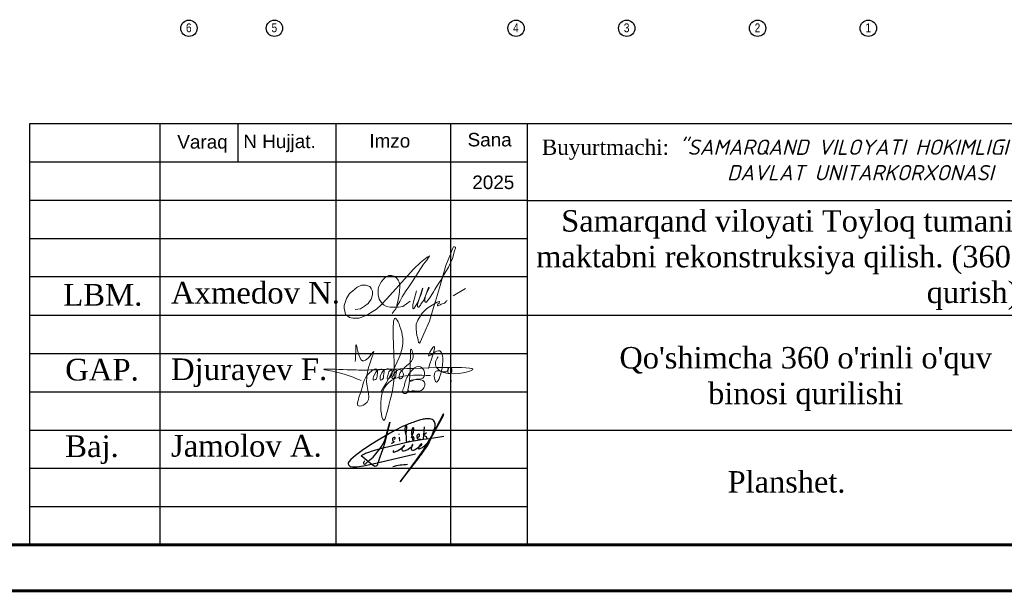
# Model space of a CAD drawing. Header units: millimetres. Extents: x -257011 to 237647566, y 2784933 to 6706507.
# Tile 130 of 256: x 9397534 to 9461863, y 4968392 to 5005802. Entities that reach past the tile are written whole.
import ezdxf

# ---------------------------------------------------------------- set-up
doc = ezdxf.new("R2010")
doc.units = ezdxf.units.MM
doc.header["$LTSCALE"] = 1000
doc.linetypes.add('ACAD_ISO02W100', pattern=[15, 12, -3])
doc.layers.add('(002) Рамка', color=7, linetype='Continuous')
doc.layers.add('PLAN', color=7, linetype='Continuous', lineweight=40)
doc.layers.add('Ф А С А Д', color=250, linetype='Continuous', lineweight=15)
doc.styles.add('arial', font='arial.ttf', dxfattribs={"height": 300})
doc.styles.add('Roman', font='romans')
doc.styles.get("Standard").update_dxf_attribs({"font": 'ARIALN.TTF'})
doc.styles.add('WMF-Times New Roman0', font='times.ttf')

# ---------------------------------------------------------------- blocks, each defined once
blk = doc.blocks.new('rthtrh')
at = {"color": 5}
for p, q in [((1363853.6, 521167.3), (1363867.9, 521192.1)), ((1363867.9, 521192.1), (1363888.9, 521218.5)), ((1363888.9, 521218.5), (1363906.8, 521234.2)), ((1363906.8, 521234.2), (1363927.1, 521243.3)), ((1363927.1, 521243.3), (1363940.4, 521249.2)), ((1363940.4, 521249.2), (1363965.2, 521249)), ((1363965.2, 521249), (1363988, 521244.4)), ((1363988, 521244.4), (1364012.9, 521227.4)), ((1364012.9, 521227.4), (1364029.9, 521203.9)), ((1364029.9, 521203.9), (1364039.4, 521185)), ((1364039.4, 521185), (1364046, 521147.4)), ((1363834.4, 521117.6), (1363842.1, 521141)), ((1363834.4, 521086.1), (1363834.4, 521117.6)), ((1363834.4, 521056.5), (1363834.4, 521086.1)), ((1363842.1, 521141), (1363853.6, 521167.3)), ((1364043.9, 521090), (1364037.2, 521043.4)), ((1364046, 521147.4), (1364043.9, 521090)), ((1364567.8, 521050.1), (1364688.9, 521122.5)), ((1363840.3, 521034.8), (1363834.4, 521056.5)), ((1363845.2, 521017.2), (1363840.3, 521034.8)), ((1363864.9, 520990), (1363845.2, 521017.2)), ((1363882.2, 520966.3), (1363864.9, 520990)), ((1364025.5, 520996.8), (1364016.8, 520961.9)), ((1364037.2, 521043.4), (1364025.5, 520996.8)), ((1364147.5, 520999), (1364074.9, 520947.8)), ((1363894.6, 520959.2), (1363882.2, 520966.3)), ((1363917, 520946.3), (1363894.6, 520959.2)), ((1363951.2, 520939.6), (1363917, 520946.3)), ((1363996, 520939.6), (1363951.2, 520939.6)), ((1364033, 520939.6), (1363996, 520939.6)), ((1364016.8, 520961.9), (1364016.1, 520946.2)), ((1364016.1, 520946.2), (1364016.1, 520939.6)), ((1364074.9, 520947.8), (1364033, 520939.6))]:
    blk.add_line(p, q, dxfattribs=at)
for points in [[(1364210.4, 521099.6), (1364185.9, 521014.6), (1364172.4, 520967.4), (1364172.4, 520940.4), (1364172.7, 520926.3), (1364179.2, 520925.1), (1364185.4, 520931.2), (1364202.4, 520955.5), (1364218.4, 520983.8), (1364240.1, 521026.6), (1364255.8, 521067.7), (1364271.9, 521125.1), (1364269.3, 521121.8), (1364224.9, 520990.3), (1364220.3, 520961.3), (1364220.3, 520944.2), (1364225.1, 520938.8), (1364232.1, 520938.8), (1364240.6, 520950.4), (1364247.6, 520960.1), (1364253.5, 520968.6), (1364260.3, 520978.3), (1364272.7, 520996.1), (1364280.8, 521007.7), (1364288.4, 521027.1), (1364308.9, 521072.7), (1364315, 521086.3), (1364332.2, 521126), (1364332.2, 521133.7), (1364326.9, 521133.7), (1364313.7, 521096.8), (1364294.4, 521040.5), (1364290.5, 521012.1), (1364292.8, 520996.9), (1364297.5, 520987.5), (1364307.6, 520987.5), (1364315.5, 520998.9), (1364326, 521013.9), (1364343.5, 521036.5), (1364351.5, 521046.7), (1364376.6, 521090.5), (1364388.9, 521112), (1364413.7, 521155.1), (1364449.1, 521203.5), (1364476.1, 521258), (1364522.7, 521331.6), (1364562.7, 521417.3), (1364583.2, 521492.6), (1364590, 521517.2), (1364590, 521526.7), (1364582.7, 521531.8), (1364570.6, 521531.8), (1364561.5, 521512.4), (1364541.3, 521459.3), (1364497.5, 521347.6), (1364433.7, 521130.6), (1364394.6, 520997.8), (1364376.6, 520936.4), (1364336.9, 520801.6), (1364281.8, 520677.8), (1364249.4, 520604.9), (1364237.8, 520588.1), (1364229.7, 520593.7), (1364226, 520614.6), (1364221.9, 520637.9), (1364213.8, 520662.9), (1364205.7, 520724.6), (1364205.7, 520773.6), (1364224, 520814.2), (1364264.7, 520882.6), (1364310.1, 520925.6), (1364363.7, 520958.6), (1364411, 520987.7), (1364431.6, 520996.3), (1364433.6, 520991.5), (1364431.1, 520979.3), (1364418.6, 520969.6), (1364413.7, 520959.6), (1364416.2, 520951.5), (1364422.5, 520951.5), (1364433.7, 520958), (1364443.4, 520963.6), (1364451.8, 520968), (1364473.6, 520975.4), (1364482.6, 520978.5), (1364491.7, 520985.9), (1364498.7, 520996.1), (1364502.6, 521001.8), (1364511.2, 521005.6), (1364511.2, 521005.6)], [(1363608.3, 520918.6), (1363661.4, 520924.1), (1363702.3, 520951.3), (1363737.5, 520974.8), (1363764.9, 521018), (1363780.2, 521059.4), (1363780.2, 521096.1), (1363764.8, 521121.8), (1363752.8, 521141.9), (1363714.4, 521156), (1363670.8, 521156), (1363630.6, 521136.3), (1363582.8, 521097), (1363555, 521074.2), (1363525.3, 521024.6), (1363510.8, 520984.4), (1363500.4, 520955.4), (1363500.4, 520929.7), (1363507.6, 520900.7), (1363515.3, 520869.6), (1363534.9, 520855.3), (1363555.2, 520840.5), (1363586.1, 520831.7), (1363613.1, 520831.7), (1363644.8, 520831.7), (1363675.2, 520843.2), (1363731.7, 520864.5), (1363760.7, 520883.4), (1363816.8, 520920.5), (1363863.4, 520962.8), (1363919.2, 521021.6), (1364178.8, 521311.5), (1364247.3, 521377), (1364282.5, 521404.7), (1364313.5, 521429.1), (1364336.1, 521442.6), (1364310.5, 521400.6), (1364278.5, 521360.7), (1364173.2, 521198.4), (1364133.1, 521138.6), (1364109.5, 521102.5), (1364087.4, 521068.5), (1364068.9, 521040.1), (1364046.7, 520994.9), (1364019.4, 520953.6), (1364006.9, 520925.2), (1363989.6, 520903.4), (1363970.2, 520879.1)]]:
    blk.add_lwpolyline(points, dxfattribs=at)
blk = doc.blocks.new('rgsxhy')
at = {"color": 5, "lineweight": 0}
for points in [[(30159764, 9369979), (30160813, 9371961), (30161022, 9373086), (30160642, 9374202), (30160529, 9371279), (30160129, 9368855), (30159952, 9368321), (30159766, 9369571), (30162641, 9370909)], [(30158267, 9371725), (30158292, 9372259), (30158313, 9372715), (30158693, 9371762), (30159294, 9372267), (30158930, 9370820), (30158827, 9369247), (30158463, 9369143), (30158559, 9369856), (30159235, 9371184), (30159510, 9371288), (30159540, 9370947), (30159450, 9370679), (30159339, 9370650), (30159361, 9370924), (30159747, 9371281), (30159933, 9371214), (30159918, 9370984), (30159866, 9370709), (30159740, 9370650), (30159740, 9370910), (30160119, 9371295), (30160364, 9371221), (30160282, 9370791), (30160134, 9370702), (30160156, 9370902), (30160253, 9371169), (30160416, 9371266), (30160624, 9371251), (30160631, 9370947), (30160520, 9370739), (30160416, 9370746), (30160527, 9370999), (30160698, 9371199), (30160869, 9371251), (30161010, 9371117), (30161025, 9370828), (30160854, 9370717), (30160832, 9370976), (30160958, 9371184), (30161196, 9371429), (30161627, 9371986), (30161567, 9372349), (30161322, 9370056), (30161196, 9369857), (30161032, 9369926), (30161078, 9370217), (30161143, 9370464), (30161478, 9371132), (30161961, 9371429), (30162250, 9371221), (30162198, 9370761), (30161687, 9370666), (30161515, 9370590), (30161433, 9370590), (30162154, 9370635), (30162280, 9370516), (30162243, 9370197), (30162028, 9370012), (30161575, 9370012), (30161352, 9370012), (30161322, 9370071)], [(30162509, 9371311), (30162778, 9372539), (30162525, 9372058), (30163079, 9372349), (30162934, 9370564), (30162934, 9371149), (30163657, 9371231), (30163688, 9371396), (30163665, 9371051), (30163845, 9371089), (30163853, 9371329), (30163830, 9370556)], [(30158604, 9370613), (30157190, 9371107), (30156449, 9371260), (30157795, 9371248), (30158983, 9371230), (30160506, 9371280), (30164964, 9371184), (30162988, 9371384), (30162918, 9371683), (30163073, 9372004)]]:
    blk.add_spline(points, degree=3, dxfattribs=at)
blk = doc.blocks.new('nerbgbdtbugbd')
at = {"color": 5, "lineweight": -2}
for points in [[(1301441, -912503, 0.387193), (1301421, -912608, 0.246869), (1301462, -912624, 0.107512), (1301553, -912598, 0.037741), (1301616, -912557, 0.043229), (1301738, -912461), (1301856, -912351), (1302009, -912205, 0.002873), (1302157, -912056, 0.03049), (1302203, -911998, 0.112694), (1302215, -911961, 0.684055), (1302174, -911935, 0.066071), (1302090, -912059, 0.045198), (1302060, -912132, 0.076824), (1302054, -912193, 0.068235), (1302080, -912319, 0.298613), (1302177, -912367, 0.103876), (1302374, -912300, 0.02907), (1302528, -912180), (1302675, -912025), (1302798, -911893, 0.130527), (1302852, -911776, 0.038896), (1302856, -911737, 0.761856), (1302821, -911725, 0.079839), (1302802, -911765, 0.035953), (1302781, -911857, 0.045574), (1302785, -912031, 0.042692), (1302803, -912110, 0.389152), (1302905, -912166, 0.11029), (1303059, -912099), (1303140, -912029), (1303382, -911802, 0.033428), (1303470, -911703, 0.012955), (1303533, -911618, 0.143724), (1303546, -911557, 0.587706), (1303484, -911539, 0.059471), (1303438, -911594, 0.054838), (1303384, -911702, 0.060646), (1303353, -911805, 0.083386), (1303355, -911933, 0.505984), (1303421, -911960, 0.074659), (1303641, -911789, 0.026764), (1303917, -911449, 0.069842), (1304268, -910626), (1304769, -908938, 0.091312), (1304777, -908873, 0.647905), (1304724, -908855, 0.130015), (1304701, -908893), (1304249, -910540), (1303723, -912034), (1303358, -912864), (1302937, -913765), (1302456, -914865), (1303556, -912632, 0.020305), (1304025, -911521, 0.051005), (1304177, -910920), (1304280, -910177, 0.050061), (1304304, -909917, 0.075905), (1304266, -909734, 0.060269), (1304163, -909581, 0.219775), (1303878, -909436, 0.080736), (1303465, -909486, 0.024984), (1303180, -909596, 0.013039), (1302610, -909917, 0.023904), (1301788, -910451), (1301162, -910954), (1300713, -911334), (1300164, -911838), (1299536, -912438), (1298972, -913021), (1298525, -913523), (1298224, -913914), (1298110, -914126), (1298090, -914220), (1298104, -914298), (1298155, -914383), (1298291, -914454), (1298501, -914462), (1298825, -914389), (1299321, -914187), (1300019, -913880), (1300989, -913450), (1303222, -912415)], [(1299333, -913786, 0.17749), (1299290, -913897, 0.050562), (1299288, -913979, 0.367019), (1299369, -914060, 0.213288), (1299452, -914018), (1299738, -913626, 0.041427), (1300104, -913056), (1300352, -912576, 0.030036), (1300605, -911758), (1300675, -910352), (1300613, -912033), (1300547, -912628), (1300477, -913257), (1300442, -913499), (1300421, -913685, -0.029955), (1300383, -913939, -0.308339), (1300235, -914061, -0.092866), (1300150, -914038), (1299994, -913962), (1298975, -913460, -0.073121), (1299122, -913299, -0.036234), (1299439, -913069), (1299863, -912836), (1300474, -912500), (1301923, -911834), (1302701, -911477), (1303596, -911130), (1304048, -910967), (1305142, -910571)], [(1302164, -911013), (1302123, -910754), (1302096, -910485), (1302088, -910377, 0.945691), (1301953, -910398, 0.093176), (1302006, -910763, 0.059722), (1302186, -911157, -0.034095), (1302225, -911288, 0.021811), (1302266, -911544, 0.451655), (1302407, -911600), (1302580, -911477)], [(1302632, -911206), (1302686, -910890, 0.03101), (1302691, -910593, 0.020951), (1302677, -910448, 0.256752), (1302634, -910391, 0.312115), (1302582, -910404, 0.095263), (1302548, -910463, 0.092088), (1302520, -910679, 0.070804), (1302568, -910903), (1302690, -911214), (1302722, -911299, 0.18258), (1302776, -911369, 0.480235), (1302848, -911325, 0.046701), (1302849, -911244, 0.170885), (1302782, -911111, 0.179568), (1302714, -911101, 0.274631), (1302670, -911163)], [(1303084, -911166), (1303158, -911060, 0.040356), (1303221, -910954, 0.228513), (1303216, -910835, 0.199898), (1303176, -910809, 0.242857), (1303076, -910850, 0.12166), (1303030, -910969, 0.126438), (1303060, -911097, 0.106496), (1303128, -911174, 0.120113), (1303186, -911200, 0.080796), (1303282, -911200, 0.169691), (1303389, -911132)], [(1303717, -910580), (1303523, -910848), (1303649, -910833, -0.139341), (1303753, -910882, -0.064539), (1303854, -911024)], [(1301318, -911619, 0.250229), (1301354, -911511, 0.450615), (1301272, -911473, 0.509549), (1301192, -911723), (1301276, -911779, -0.174701), (1301313, -911832, -0.181484), (1301299, -911884, -0.112106), (1301133, -912001)], [(1301637, -913772, -0.055158), (1302758, -913351)]]:
    blk.add_lwpolyline(points, format="xyb", dxfattribs=at)
for points in [[(1303439, -910141), (1303554, -911111)], [(1301582, -911114), (1301593, -911148)], [(1301653, -911366), (1301732, -911665)]]:
    blk.add_lwpolyline(points, dxfattribs=at)
blk = doc.blocks.new('dhyjfyuk')
for p, q in [((4383414, -1184524), (4383414, -1212024)), ((4475914, -1184524), (4383414, -1184524)), ((4391914, -1184524), (4391914, -1212024)), ((4397013, -1184524), (4397013, -1187024)), ((4403414, -1184524), (4403414, -1212024)), ((4410914, -1184524), (4410914, -1212024)), ((4415914, -1184524), (4415914, -1212024)), ((4415914, -1187024), (4383414, -1187024)), ((4415914, -1189524), (4383414, -1189524)), ((4415914, -1189524), (4475914, -1189524)), ((4415914, -1192024), (4383414, -1192024)), ((4415914, -1194524), (4383414, -1194524)), ((4383414, -1197024), (4475914, -1197024)), ((4383414, -1199524), (4415914, -1199524)), ((4383414, -1202024), (4415914, -1202024)), ((4383414, -1204524), (4475914, -1204524)), ((4383414, -1207024), (4415914, -1207024)), ((4383414, -1209524), (4415914, -1209524))]:
    blk.add_line(p, q)
at = {"lineweight": 9, "xscale": 1.125175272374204, "yscale": 1.125175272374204, "zscale": 1.125175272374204}
blk.add_blockref('rgsxhy', (-29528647, -11744878), dxfattribs=at)
at = {"color": 5, "lineweight": 25, "xscale": 0.8159673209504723, "yscale": 0.8159673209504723, "zscale": 0.8159673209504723, "rotation": 348.2281006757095}
blk.add_blockref('nerbgbdtbugbd', (3519502, -260297, -611), dxfattribs=at)
at = {"linetype": 'ACAD_ISO02W100', "lineweight": 5, "ltscale": 70, "char_height": 883.9, "attachment_point": 1, "style": 'arial'}
for s, insert in [('Varaq', (4393061, -1185254)), ('N Hujjat.', (4397374, -1185220)), ('Imzo', (4405607, -1185185)), ('Sana', (4412025, -1185111)), ('2025', (4412332, -1187897))]:
    blk.add_mtext(s, dxfattribs=dict(at, insert=insert))
at = {"style": 'WMF-Times New Roman0'}
for s, insert, char_height, width, attachment_point in [('Buyurtmachi:{\\fISOCPEUR|b0|i1|c204|p34; "SAMARQAND VILOYATI HOKIMLIGI "YAGONA\\fISOCPEUR|b0|i1|c0|p34; \\fISOCPEUR|b0|i1|c204|p34;BUYURTMACHI XIZMATI" \\fISOCPEUR|b0|i1|c0|p34;\\P                   \\fISOCPEUR|b0|i1|c204|p34;DAVLAT UNITARKORXONASI}', (4416879, -1186878, 105406), 1000, 59035.39, 4), ('\\pi3453.25486;Samarqand viloyati Toyloq tumani "Хоnсhоrbоg\'" МFY dagi 11-son \\P\\pi1816.32378;maktabni rekonstruksiya qilish. (360 o\'quvchi o\'rinli qo\'shimcha bino \\P\\pi27327.21058;qurish).', (4414694, -1193420), 1400, 60812.6, 4), ('Axmedov N.', (4392650, -1194845), 1414.3, 17081.22, 1), ("\\pt12184.088;Qo'shimcha 360 o'rinli o'quv binosi qurilishi", (4434117, -1199099), 1400, 29815.79, 2), ('Djurayev F.', (4392650, -1199845), 1414.29, 17081.22, 1), ('Jamolov A.', (4392650, -1204845), 1414.3, 17081.22, 1)]:
    blk.add_mtext(s, dxfattribs=dict(at, insert=insert, char_height=char_height, width=width, attachment_point=attachment_point))
at = {"char_height": 1414.29, "width": 6256.98, "attachment_point": 1}
for s, insert in [('{\\fTimes New Roman|b0|i0|c204|p18;\\C1;LBM.}', (4385613, -1194981)), ('{\\fTimes New Roman|b0|i0|c0|p18;\\C1;GAP\\fTimes New Roman|b0|i0|c204|p18;.}', (4385736, -1199872)), ('{\\fTimes New Roman|b0|i0|c204|p18;\\C1;Baj.}', (4385736, -1204872))]:
    blk.add_mtext(s, dxfattribs=dict(at, insert=insert))
blk = doc.blocks.new('njmghn')
at = {"layer": 'PLAN', "color": 158, "lineweight": 30}
for centre in [(9734743.6, 5070809.7), (9738143.6, 5070809.7), (9747743.6, 5070809.7), (9752143.6, 5070809.7), (9757343.6, 5070809.7), (9761743.6, 5070809.7)]:
    blk.add_circle(centre, 324.9, dxfattribs=at)
at = {"layer": 'PLAN', "lineweight": 30, "char_height": 350, "width": 338.657, "attachment_point": 1}
for s, insert in [('6', (9734627.8, 5071002.5)), ('5', (9738027.8, 5071002.5)), ('4', (9747627.8, 5071002.5)), ('3', (9752027.8, 5071002.5)), ('2', (9757227.8, 5071002.5)), ('1', (9761627.8, 5071002.5))]:
    blk.add_mtext(s, dxfattribs=dict(at, insert=insert))

msp = doc.modelspace()

# ---------------------------------------------------------------- linework, layer by layer
at = {"lineweight": 30, "ltscale": 1000, "const_width": 200}
for points in [[(9199214.586, 4968492.069), (9493684.283, 4968492.069), (9493684.283, 5384956.354), (9199214.586, 5384956.354)], [(9202214.586, 4971492.069), (9490684.283, 4971492.069), (9490684.283, 5381956.354), (9202214.586, 5381956.354)]]:
    msp.add_lwpolyline(points, close=True, dxfattribs=at)

# ---------------------------------------------------------------- block references
at = {"layer": '(002) Рамка', "lineweight": 50}
msp.add_blockref('dhyjfyuk', (5014770.138, 6183516.362), dxfattribs=at)
at = {"layer": 'Ф А С А Д', "xscale": 6.676455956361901, "yscale": 6.676455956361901, "zscale": 6.676455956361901}
msp.add_blockref('rthtrh', (315372.86, 1508987.642), dxfattribs=at)

# ---------------------------------------------------------------- texts
at = {"insert": (9196732.232, 4979046.798), "char_height": 1484.641859, "width": 79822.57247, "attachment_point": 4, "style": 'Roman'}
msp.add_mtext('\\pi18148.64809,t23754.26974,93492.78231;{\\fArial|b0|i0|c0|p34;2.^I \\fArial|b0|i0|c204|p34;Qurilish belgilangan "A" nuqtasidan amalga oshiriladi.}', dxfattribs=at)
at = {"insert": (9447635.138, 4975593.977), "char_height": 1400, "attachment_point": 5}
msp.add_mtext('{\\fTimes New Roman|b0|i0|c0|p18;Planshet.}', dxfattribs=at)

# ---------------------------------------------------------------- next in the draw order: block references
at = {"lineweight": 50, "xscale": 1.644058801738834, "yscale": 1.644058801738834, "zscale": 1.644058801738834}
msp.add_blockref('njmghn', (-6595901.467, -3331464.788), dxfattribs=at)

doc.saveas('drawing.dxf')
